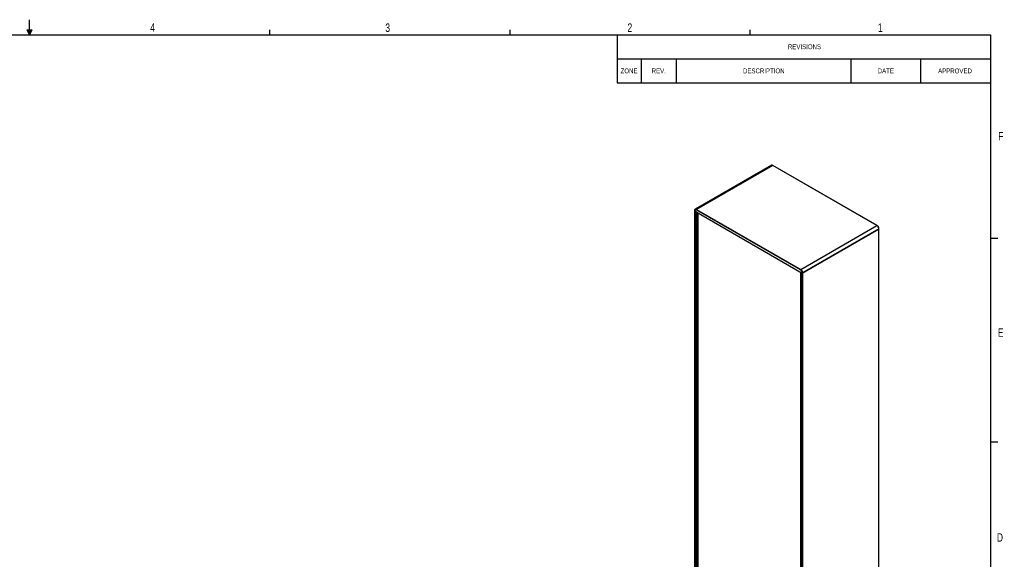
# Paper-space layout 'P3m-V' of a CAD drawing. Header units: inches. Extents: x 0.3 to 33.8, y 0.2 to 21.7.
# Tile 23 of 23: x 16.9 to 33.8, y 12.4 to 21.7. Entities that reach past the tile are written whole.
import ezdxf

# ---------------------------------------------------------------- set-up
doc = ezdxf.new("R2010")
doc.units = ezdxf.units.IN
doc.header["$MEASUREMENT"] = 0
doc.layers.add('BORDERS', color=7, linetype='Continuous')
doc.styles.add('SLDTEXTSTYLE0', font='TXT', dxfattribs={"width": 0.75})

# ---------------------------------------------------------------- blocks, each defined once
blk = doc.blocks.new('SW_TABLEANNOTATION_3')
at = {"layer": 'BORDERS', "color": 0}
for p, q in [((0, 0), (0, -0.415)), ((0, 0), (0.41, 0)), ((0.41, 0), (1.01, 0)), ((1.01, 0), (4.01, 0)), ((4.01, 0), (5.21, 0)), ((5.21, 0), (6.41, 0)), ((6.41, 0), (6.41, -0.415)), ((0, -0.415), (0, -0.83)), ((0, -0.415), (0.41, -0.415)), ((0.41, -0.415), (0.41, -0.83)), ((0.41, -0.415), (1.01, -0.415)), ((1.01, -0.415), (1.01, -0.83)), ((1.01, -0.415), (4.01, -0.415)), ((4.01, -0.415), (4.01, -0.83)), ((4.01, -0.415), (5.21, -0.415)), ((5.21, -0.415), (5.21, -0.83)), ((5.21, -0.415), (6.41, -0.415)), ((6.41, -0.415), (6.41, -0.83)), ((0, -0.83), (0.41, -0.83)), ((0.41, -0.83), (1.01, -0.83)), ((1.01, -0.83), (4.01, -0.83)), ((4.01, -0.83), (5.21, -0.83)), ((5.21, -0.83), (6.41, -0.83))]:
    blk.add_line(p, q, dxfattribs=at)
at = {"layer": 'BORDERS', "color": 0, "attachment_point": 1, "style": 'SLDTEXTSTYLE0'}
for s, insert, char_height in [('REVISIONS', (2.932, -0.166), 0.0833), ('ZONE', (0.059, -0.581), 0.0833), ('REV.', (0.592, -0.581), 0.0833), ('DESCRIPTION', (2.161, -0.581), 0.08333), ('DATE', (4.474, -0.581), 0.0833), ('APPROVED', (5.511, -0.581), 0.0833)]:
    blk.add_mtext(s, dxfattribs=dict(at, insert=insert, char_height=char_height))

psp = doc.layouts.new('P3m-V')

# ---------------------------------------------------------------- linework, layer by layer
at = {"color": 7, "linetype": 'Continuous', "lineweight": 25}
for p, q in [((29.76027, 19.16591), (28.45036, 18.40972)), ((29.78371, 19.16359), (28.47379, 18.4074)), ((31.57357, 18.13033), (29.78371, 19.16359)), ((31.57607, 18.13058), (29.78621, 19.16384)), ((28.43918, 18.38621), (28.43918, 18.38366)), ((28.43918, 18.38366), (28.43918, 11.83092)), ((28.44065, 18.38417), (28.44065, 18.38162)), ((28.44065, 18.38162), (30.28973, 17.31417)), ((28.46893, 18.36529), (28.44065, 18.38162)), ((28.44065, 18.38162), (28.44065, 11.82888)), ((28.46893, 11.81255), (28.46893, 18.36529)), ((30.26012, 17.36801), (28.47026, 18.40127)), ((28.47379, 18.4074), (30.26366, 17.37413)), ((28.476, 18.36121), (28.476, 11.81255)), ((28.4972, 18.34898), (28.4972, 11.82479)), ((30.26366, 17.37413), (31.57357, 18.13033)), ((31.60672, 18.07292), (30.2968, 17.31672)), ((30.2968, 17.31417), (31.60672, 18.07037)), ((31.60672, 18.07037), (30.2968, 17.31417)), ((31.60672, 18.07037), (31.60672, 18.07292)), ((31.60672, 11.51763), (31.60672, 18.07037)), ((31.60818, 18.07241), (31.60818, 18.07496)), ((31.60818, 11.51967), (31.60818, 18.07241)), ((30.25998, 17.33134), (30.25998, 10.7798)), ((30.28973, 17.31417), (30.26145, 17.3305)), ((30.26145, 17.3305), (30.26145, 10.77776)), ((30.28973, 17.31417), (30.28973, 17.31672)), ((30.28973, 10.76143), (30.28973, 17.31417)), ((30.2968, 17.31672), (30.2968, 17.31417)), ((30.2968, 17.31417), (30.2968, 10.76143))]:
    psp.add_line(p, q, dxfattribs=at)
for centre, radius, start, end in [((29.76998, 19.14443), 0.02358, 54.382423, 114.307119), ((29.78517, 19.16155), 0.00251, 65.692881, 125.617577), ((28.44169, 18.38596), 0.00251, 114.374658, 174.305201), ((28.44169, 18.38646), 0.00251, 185.694799, 245.625342), ((28.44169, 18.38391), 0.00251, 185.694799, 245.625342), ((28.44169, 18.38391), 0.00251, 185.694799, 245.625342), ((28.46086, 18.39153), 0.02047, 50.796715, 189.214037), ((28.4587, 18.3871), 0.01829, 50.796715, 189.214037), ((28.47793, 18.40092), 0.00768, 122.605478, 177.394522), ((31.57504, 18.12828), 0.00251, 65.692881, 125.617577), ((31.53476, 18.06964), 0.07204, 2.605478, 57.394522), ((31.57466, 18.12856), 0.00246, 353.701152, 54.986667), ((31.54243, 18.07407), 0.06435, 2.605478, 57.394522), ((31.60568, 18.07471), 0.00251, 5.694799, 65.625342), ((31.60568, 18.07521), 0.00251, 294.374658, 354.305201), ((31.60568, 18.07266), 0.00251, 294.374658, 354.305201), ((31.60568, 18.07266), 0.00251, 294.374658, 354.305201), ((30.2678, 17.36766), 0.00768, 122.605478, 177.394522), ((30.22545, 17.31379), 0.06435, 2.605478, 57.394522), ((30.22484, 17.31344), 0.07204, 2.605478, 57.394522), ((30.29327, 17.32354), 0.00769, 242.609672, 297.390328), ((30.29327, 17.32099), 0.00769, 242.609672, 297.390328), ((30.29327, 17.32099), 0.00769, 242.609672, 297.390328)]:
    psp.add_arc(centre, radius, start, end, dxfattribs=at)
at = {"layer": 'BORDERS', "color": 250}
psp.add_line((17.02288, 21.4106), (17.02288, 21.66832), dxfattribs=at)
at = {"layer": 'BORDERS'}
for p, q in [((16.9809, 21.49622), (17.067, 21.49622)), ((17.02288, 21.4106), (16.9809, 21.49622)), ((17.02288, 21.4106), (16.98907, 21.49622)), ((17.02288, 21.4106), (17.00855, 21.49622)), ((17.02288, 21.4106), (17.03583, 21.49622)), ((17.02288, 21.4106), (17.04596, 21.49622)), ((17.02288, 21.4106), (17.067, 21.49622)), ((21.14788, 21.4106), (21.14788, 21.4954)), ((25.27288, 21.4106), (25.27288, 21.4954)), ((29.39788, 21.4106), (29.39788, 21.4954)), ((33.52288, 17.9106), (33.64788, 17.9106)), ((33.52288, 14.4106), (33.64788, 14.4106))]:
    psp.add_line(p, q, dxfattribs=at)
at = {"layer": 'BORDERS', "lineweight": 25}
for p, q in [((0.52288, 21.4106), (33.52288, 21.4106)), ((33.52288, 21.4106), (33.52288, 0.4106))]:
    psp.add_line(p, q, dxfattribs=at)

# ---------------------------------------------------------------- block references
at = {"layer": 'BORDERS'}
psp.add_blockref('SW_TABLEANNOTATION_3', (27.11295, 21.4106), dxfattribs=at)

# ---------------------------------------------------------------- texts
at = {"layer": 'BORDERS', "color": 7, "char_height": 0.14583, "attachment_point": 1, "style": 'SLDTEXTSTYLE0'}
for s, insert in [('4', (19.09519, 21.60643)), ('3', (23.13131, 21.60385)), ('2', (27.28922, 21.60477)), ('1', (31.59044, 21.60436)), ('F', (33.65637, 19.73898)), ('E', (33.64947, 16.36368)), ('D', (33.6323, 12.84184))]:
    psp.add_mtext(s, dxfattribs=dict(at, insert=insert))

doc.saveas('drawing.dxf')
